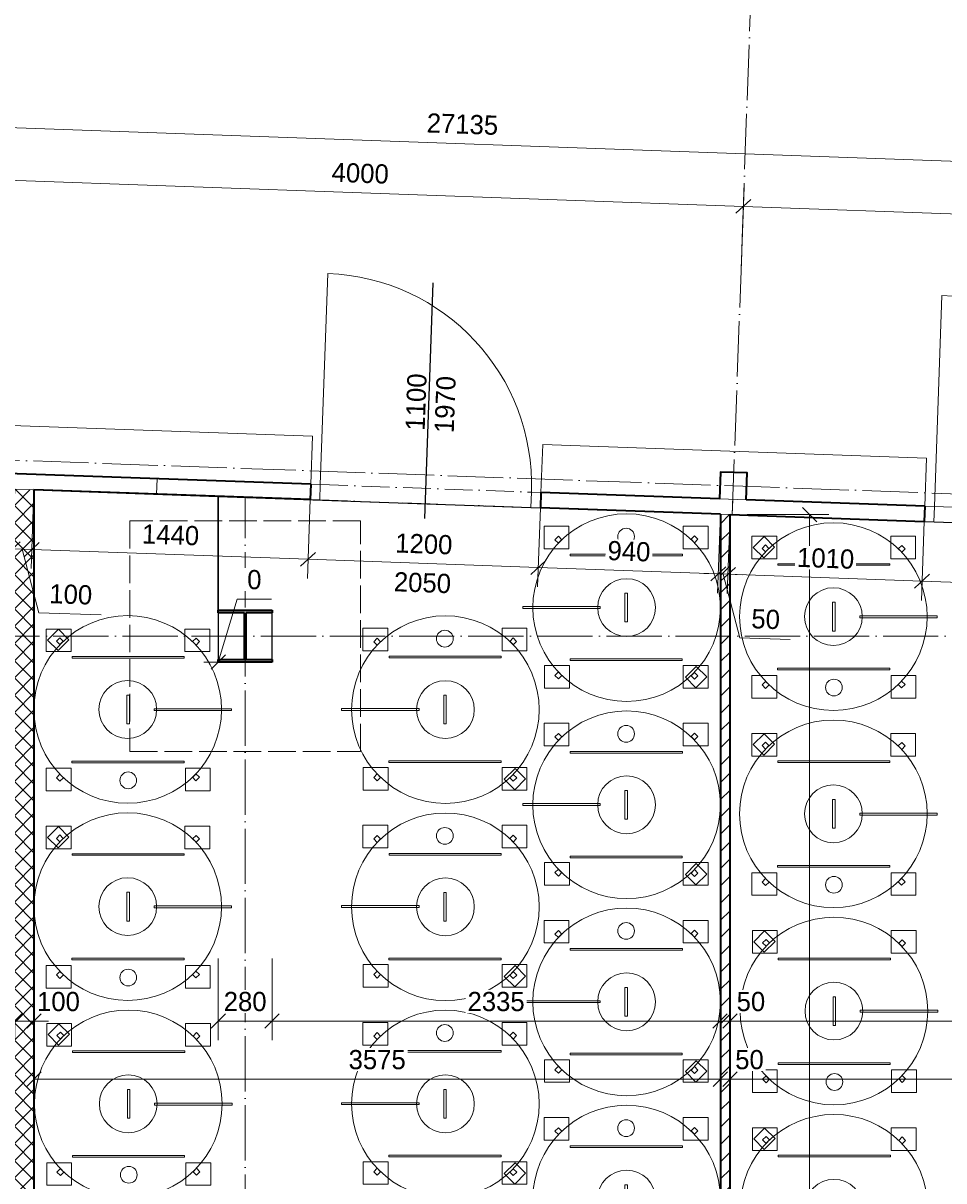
# Model space of a CAD drawing. Header units: millimetres. Extents: x -291499 to 405099, y -171163 to 417446.
# Tile 22 of 256: x -258861 to -254066, y 47416 to 53445. Entities that reach past the tile are written whole.
import ezdxf
from ezdxf.enums import TextEntityAlignment as Align

# ---------------------------------------------------------------- set-up
doc = ezdxf.new("R2010")
doc.units = ezdxf.units.MM
doc.header["$LTSCALE"] = 12
doc.header["$PDMODE"] = 35
doc.header["$PDSIZE"] = -4
for name, pattern in [('ACAD_ISO02W100', [15, 12, -3]), ('ACAD_ISO04W100', [30, 24, -3, 0, -3]), ('ACAD_ISO10W100', [18, 12, -3, 0, -3])]:
    doc.linetypes.add(name, pattern=pattern)
for name, color, linetype, lineweight in [('koty', 6, 'Continuous', 9), ('NS_tlusta', 10, 'Continuous', 15), ('NS_velmi_tlusta', 10, 'Continuous', 35), ('srafy', 6, 'Continuous', 9), ('tenka', 6, 'Continuous', 9), ('tlusta', 7, 'Continuous', 15), ('velmi_tlusta', 4, 'Continuous', 35)]:
    doc.layers.add(name, color=color, linetype=linetype, lineweight=lineweight)
doc.layers.add('netisk', color=30, linetype='Continuous', plot=False)
doc.layers.add('popisky', color=6, linetype='Continuous')
doc.layers.add('zarizovaci predmety', color=10, linetype='Continuous', lineweight=9, transparency=0.3)
doc.styles.add('laplan', font='txt', dxfattribs={"height": 2})
doc.styles.add('laplan N', font='txt')
doc.dimstyles.new('laplan', dxfattribs={"dimscale": 0, "dimtxt": 2, "dimasz": 1.5, "dimexe": 2, "dimexo": 0, "dimgap": 1, "dimtad": 1, "dimdec": 0, "dimrnd": 5, "dimzin": 1, "dimtxsty": 'laplan', "dimblk": 'OBLIQUE', "dimcen": 2, "dimclrd": 256, "dimclre": 256, "dimclrt": 256, "dimadec": 0, "dimazin": 0, "dimtfac": 1, "dimtdec": 0, "dimtmove": 1, "dimatfit": 2, "dimfxl": 6.5, "dimfxlon": 1, "dimtfill": 1, "dimlwd": 13, "dimlwe": -1, "dimarcsym": 0})

# ---------------------------------------------------------------- blocks, each defined once
blk = doc.blocks.new('*U1794')
at = {"layer": 'NS_tlusta', "linetype": 'ByBlock'}
for p, q in [((-550, 80), (-550, 1180)), ((-600, 80), (-550, 80)), ((-550, 0), (-550, 80)), ((550, 80), (550, 0)), ((550, 80), (600, 80)), ((550, 0), (600, 0)), ((-600, 0), (-550, 0))]:
    blk.add_line(p, q, dxfattribs=at)
at = {"layer": 'NS_tlusta', "linetype": 'ACAD_ISO10W100'}
for p, q in [((-550, 80), (550, 80)), ((-550, 0), (550, 0))]:
    blk.add_line(p, q, dxfattribs=at)
at = {"layer": 'NS_tlusta', "linetype": 'ByBlock'}
blk.add_arc((-550, 80), 1100, 0, 90, dxfattribs=at)
at = {"layer": 'popisky'}
blk.add_line((0, -77.5), (0, 1151.4), dxfattribs=at)
at = {"layer": 'popisky', "style": 'laplan N', "flags": 8}
blk.add_attdef('SIRKA', text='', height=100, rotation=90, dxfattribs=at).set_placement((13, 527.9), align=Align.BOTTOM_CENTER)
blk.add_attdef('VYSKA', text='', height=100, rotation=90, dxfattribs=at).set_placement((34.8, 519.9), align=Align.TOP_CENTER)
blk = doc.blocks.new('*U1792')
at = {"layer": 'NS_tlusta', "linetype": 'ByBlock'}
for p, q in [((-550, 80), (-550, 1180)), ((-600, 80), (-550, 80)), ((-550, 0), (-550, 80)), ((550, 80), (550, 0)), ((550, 80), (600, 80)), ((550, 0), (600, 0)), ((-600, 0), (-550, 0))]:
    blk.add_line(p, q, dxfattribs=at)
at = {"layer": 'NS_tlusta', "linetype": 'ACAD_ISO10W100'}
for p, q in [((-550, 80), (550, 80)), ((-550, 0), (550, 0))]:
    blk.add_line(p, q, dxfattribs=at)
at = {"layer": 'NS_tlusta', "linetype": 'ByBlock'}
blk.add_arc((-550, 80), 1100, 0, 90, dxfattribs=at)
at = {"layer": 'popisky'}
blk.add_line((0, -77.5), (0, 1151.4), dxfattribs=at)
at = {"layer": 'popisky', "style": 'laplan N', "flags": 8}
blk.add_attdef('SIRKA', text='', height=100, rotation=90, dxfattribs=at).set_placement((13, 527.9), align=Align.BOTTOM_CENTER)
blk.add_attdef('VYSKA', text='', height=100, rotation=90, dxfattribs=at).set_placement((34.8, 519.9), align=Align.TOP_CENTER)
blk = doc.blocks.new('_OBLIQUE')
at = {"color": 0, "linetype": 'ByBlock'}
blk.add_line((-0.5, -0.5), (0.5, 0.5), dxfattribs=at)
blk = doc.blocks.new('*D62')
at = {"layer": 'Defpoints', "color": 0, "transparency": 16777216}
for p in [(-255110.6, 52490.5), (-255162.6, 51034.7), (-251165.2, 50891.9)]:
    blk.add_point(p, dxfattribs=at)
at = {"layer": 'koty', "transparency": 16777216}
for p, q in [((-255122.2, 52165.7), (-255107, 52590.5)), ((-251124.7, 52022.9), (-251109.6, 52447.6))]:
    blk.add_line(p, q, dxfattribs=at)
at = {"layer": 'koty', "lineweight": 13, "transparency": 16777216}
blk.add_line((-251113.1, 52347.7), (-255110.6, 52490.5), dxfattribs=at)
at = {"layer": 'koty', "lineweight": 13, "transparency": 16777216, "xscale": 75, "yscale": 75, "zscale": 75}
for p, rotation in [((-255110.6, 52490.5), 177.9539077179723), ((-251113.1, 52347.7), 357.9539077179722)]:
    blk.add_blockref('_OBLIQUE', p, dxfattribs=dict(at, rotation=rotation))
at = {"layer": 'koty', "transparency": 16777216, "insert": (-253108.3, 52520), "char_height": 100, "attachment_point": 5, "rotation": 357.95391, "style": 'laplan', "bg_fill": 3, "box_fill_scale": 1.1, "bg_fill_color": 256, "bg_fill_true_color": 13158600, "bg_fill_transparency": 0}
blk.add_mtext('4000', dxfattribs=at)
blk = doc.blocks.new('*D63')
at = {"layer": 'Defpoints', "color": 0, "transparency": 16777216}
for p in [(-259108, 52633.3), (-259165.4, 51027.6), (-255162.6, 51034.7)]:
    blk.add_point(p, dxfattribs=at)
at = {"layer": 'koty', "transparency": 16777216}
for p, q in [((-259119.6, 52308.5), (-259104.5, 52733.3)), ((-255122.2, 52165.7), (-255107, 52590.5))]:
    blk.add_line(p, q, dxfattribs=at)
at = {"layer": 'koty', "lineweight": 13, "transparency": 16777216}
blk.add_line((-255110.6, 52490.5), (-259108, 52633.3), dxfattribs=at)
at = {"layer": 'koty', "lineweight": 13, "transparency": 16777216, "xscale": 75, "yscale": 75, "zscale": 75}
for p, rotation in [((-259108, 52633.3), 177.9539077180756), ((-255110.6, 52490.5), 357.9539077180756)]:
    blk.add_blockref('_OBLIQUE', p, dxfattribs=dict(at, rotation=rotation))
at = {"layer": 'koty', "transparency": 16777216, "insert": (-257105.7, 52662.9), "char_height": 100, "attachment_point": 5, "rotation": 357.95391, "style": 'laplan', "bg_fill": 3, "box_fill_scale": 1.1, "bg_fill_color": 256, "bg_fill_true_color": 13158600, "bg_fill_transparency": 0}
blk.add_mtext('4000', dxfattribs=at)
blk = doc.blocks.new('A$C567bcb14')
at = {"layer": 'NS_velmi_tlusta', "color": 1}
for p, q in [((0, 270), (280, 270)), ((0, 257), (0, 270)), ((136, 257), (0, 257)), ((136, 13), (136, 257)), ((144, 257), (144, 13)), ((280, 257), (144, 257)), ((280, 270), (280, 257)), ((0, 13), (136, 13)), ((0, 0), (0, 13)), ((280, 0), (0, 0)), ((144, 13), (280, 13)), ((280, 13), (280, 0))]:
    blk.add_line(p, q, dxfattribs=at)
blk = doc.blocks.new('*D99')
at = {"layer": 'Defpoints', "color": 0, "transparency": 16777216}
for p in [(-270145.7, 53027.7), (-243017.8, 52333.1), (-243027.6, 52058.8)]:
    blk.add_point(p, dxfattribs=at)
at = {"layer": 'koty', "transparency": 16777216}
for p, q in [((-270145.7, 53027.7), (-270132.3, 53401.8)), ((-243027.6, 52058.8), (-243014.2, 52433))]:
    blk.add_line(p, q, dxfattribs=at)
at = {"layer": 'koty', "lineweight": 13, "transparency": 16777216}
blk.add_line((-270135.9, 53301.9), (-243017.8, 52333.1), dxfattribs=at)
at = {"layer": 'koty', "lineweight": 13, "transparency": 16777216, "xscale": 75, "yscale": 75, "zscale": 75}
for p, rotation in [((-270135.9, 53301.9), 177.9539077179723), ((-243017.8, 52333.1), 357.9539077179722)]:
    blk.add_blockref('_OBLIQUE', p, dxfattribs=dict(at, rotation=rotation))
at = {"layer": 'koty', "transparency": 16777216, "insert": (-256573.2, 52918.4), "char_height": 100, "attachment_point": 5, "rotation": 357.95391, "style": 'laplan', "bg_fill": 3, "box_fill_scale": 1.1, "bg_fill_color": 256, "bg_fill_true_color": 13158600, "bg_fill_transparency": 0}
blk.add_mtext('27135', dxfattribs=at)
blk = doc.blocks.new('A$C0abe2e0b')
at = {"layer": 'zarizovaci predmety'}
for points in [[(63.7, 907.3), (193.4, 907.3), (193.4, 789.6), (63.7, 789.6)], [(71, 849.4), (127.4, 905.8), (182, 851.1), (125.7, 794.8)], [(786.7, 907.3), (916.4, 907.3), (916.4, 789.6), (786.7, 789.6)], [(117.1, 843.9), (135.1, 861.8), (153, 843.9), (135.1, 825.9)], [(826, 841.8), (844, 859.7), (861.9, 841.8), (844, 823.8)], [(198.4, 764.2), (782.3, 764.2), (782.3, 755.8), (198.4, 755.8)], [(484.2, 563.3), (497, 563.3), (497, 413.5), (484.2, 413.5)], [(625.7, 492.4), (1029.5, 492.4), (1029.5, 482.4), (625.7, 482.4)], [(63.7, 181.8), (193.4, 181.8), (193.4, 64.1), (63.7, 64.1)], [(198.1, 219.5), (782, 219.5), (782, 210.7), (198.1, 210.7)], [(788.7, 181.8), (918.4, 181.8), (918.4, 64.1), (788.7, 64.1)], [(117.3, 133), (135.2, 151), (153.1, 133), (135.2, 115.1)], [(825.9, 135.1), (843.9, 153), (861.8, 135.1), (843.9, 117.1)]]:
    blk.add_lwpolyline(points, close=True, dxfattribs=at)
for centre, radius in [((488.5, 488.5), 488.5), ((488.5, 488.5), 150.5), ((491.2, 119.1), 43.6)]:
    blk.add_circle(centre, radius, dxfattribs=at)
blk = doc.blocks.new('*D138')
at = {"layer": 'Defpoints', "color": 0, "transparency": 16777216}
for p in [(-258905, 48247.9), (-258805, 48247.9), (-258805, 48247.9)]:
    blk.add_point(p, dxfattribs=at)
at = {"layer": 'koty', "lineweight": 13, "transparency": 16777216}
for p, q in [((-258905, 48247.9), (-258980, 48247.9)), ((-258905, 48247.9), (-258805, 48247.9)), ((-258805, 48247.9), (-258730, 48247.9))]:
    blk.add_line(p, q, dxfattribs=at)
at = {"layer": 'koty', "transparency": 16777216}
for p, q in [((-258905, 48247.9), (-258905, 48147.9)), ((-258805, 48247.9), (-258805, 48147.9))]:
    blk.add_line(p, q, dxfattribs=at)
at = {"layer": 'koty', "lineweight": 13, "transparency": 16777216, "xscale": 75, "yscale": 75, "zscale": 75}
blk.add_blockref('_OBLIQUE', (-258905, 48247.9), dxfattribs=at)
at = {"layer": 'koty', "transparency": 16777216, "insert": (-258677.3, 48348.9), "char_height": 100, "attachment_point": 5, "style": 'laplan', "bg_fill": 3, "box_fill_scale": 1.1, "bg_fill_color": 256, "bg_fill_true_color": 13158600, "bg_fill_transparency": 0}
blk.add_mtext('100', dxfattribs=at)
at = {"layer": 'koty', "lineweight": 13, "transparency": 16777216, "xscale": 75, "yscale": 75, "zscale": 75, "rotation": 180}
blk.add_blockref('_OBLIQUE', (-258805, 48247.9), dxfattribs=at)
blk = doc.blocks.new('*D139')
at = {"layer": 'Defpoints', "color": 0, "transparency": 16777216}
blk.add_point((-257845, 50117.1), dxfattribs=at)
blk.add_point((-257845, 50117.1), dxfattribs=at)
blk.add_point((-257845, 50117.1), dxfattribs=at)
at = {"layer": 'koty', "lineweight": 13, "transparency": 16777216}
for p, q in [((-257845, 50117.1), (-257746.6, 50445.1)), ((-257746.6, 50445.1), (-257567.4, 50445.1)), ((-257845, 50117.1), (-257920, 50117.1)), ((-257845, 50117.1), (-257770, 50117.1))]:
    blk.add_line(p, q, dxfattribs=at)
at = {"layer": 'koty', "transparency": 16777216}
blk.add_line((-257845, 50117.1), (-257845, 50217.1), dxfattribs=at)
blk.add_line((-257845, 50117.1), (-257845, 50217.1), dxfattribs=at)
at = {"layer": 'koty', "lineweight": 13, "transparency": 16777216, "xscale": 75, "yscale": 75, "zscale": 75}
blk.add_blockref('_OBLIQUE', (-257845, 50117.1), dxfattribs=at)
at = {"layer": 'koty', "lineweight": 13, "transparency": 16777216, "xscale": 75, "yscale": 75, "zscale": 75, "rotation": 180}
blk.add_blockref('_OBLIQUE', (-257845, 50117.1), dxfattribs=at)
at = {"layer": 'koty', "transparency": 16777216, "insert": (-257657, 50546.1), "char_height": 100, "attachment_point": 5, "style": 'laplan', "bg_fill": 3, "box_fill_scale": 1.1, "bg_fill_color": 256, "bg_fill_true_color": 13158600, "bg_fill_transparency": 0}
blk.add_mtext('0', dxfattribs=at)
blk = doc.blocks.new('*D140')
at = {"layer": 'Defpoints', "color": 0, "transparency": 16777216}
for p in [(-257845, 50117.1), (-257565, 50117.1), (-257565, 48247.9)]:
    blk.add_point(p, dxfattribs=at)
at = {"layer": 'koty', "transparency": 16777216}
for p, q in [((-257845, 48572.9), (-257845, 48147.9)), ((-257565, 48572.9), (-257565, 48147.9))]:
    blk.add_line(p, q, dxfattribs=at)
at = {"layer": 'koty', "lineweight": 13, "transparency": 16777216}
blk.add_line((-257845, 48247.9), (-257565, 48247.9), dxfattribs=at)
at = {"layer": 'koty', "transparency": 16777216, "insert": (-257705, 48349), "char_height": 100, "attachment_point": 5, "style": 'laplan', "bg_fill": 3, "box_fill_scale": 1.1, "bg_fill_color": 256, "bg_fill_true_color": 13158600, "bg_fill_transparency": 0}
blk.add_mtext('280', dxfattribs=at)
at = {"layer": 'koty', "lineweight": 13, "transparency": 16777216, "xscale": 75, "yscale": 75, "zscale": 75, "rotation": 180}
blk.add_blockref('_OBLIQUE', (-257845, 48247.9), dxfattribs=at)
at = {"layer": 'koty', "lineweight": 13, "transparency": 16777216, "xscale": 75, "yscale": 75, "zscale": 75}
blk.add_blockref('_OBLIQUE', (-257565, 48247.9), dxfattribs=at)
blk = doc.blocks.new('*D141')
at = {"layer": 'Defpoints', "color": 0, "transparency": 16777216}
for p in [(-257565, 50117.1), (-255231.5, 49412.5), (-255231.5, 48247.9)]:
    blk.add_point(p, dxfattribs=at)
at = {"layer": 'koty', "transparency": 16777216}
for p, q in [((-257565, 48572.9), (-257565, 48147.9)), ((-255231.5, 48572.9), (-255231.5, 48147.9))]:
    blk.add_line(p, q, dxfattribs=at)
at = {"layer": 'koty', "lineweight": 13, "transparency": 16777216}
blk.add_line((-257565, 48247.9), (-255231.5, 48247.9), dxfattribs=at)
at = {"layer": 'koty', "lineweight": 13, "transparency": 16777216, "xscale": 75, "yscale": 75, "zscale": 75, "rotation": 180}
blk.add_blockref('_OBLIQUE', (-257565, 48247.9), dxfattribs=at)
at = {"layer": 'koty', "lineweight": 13, "transparency": 16777216, "xscale": 75, "yscale": 75, "zscale": 75}
blk.add_blockref('_OBLIQUE', (-255231.5, 48247.9), dxfattribs=at)
at = {"layer": 'koty', "transparency": 16777216, "insert": (-256398.2, 48348.9), "char_height": 100, "attachment_point": 5, "style": 'laplan', "bg_fill": 3, "box_fill_scale": 1.1, "bg_fill_color": 256, "bg_fill_true_color": 13158600, "bg_fill_transparency": 0}
blk.add_mtext('2335', dxfattribs=at)
blk = doc.blocks.new('*D142')
at = {"layer": 'Defpoints', "color": 0, "transparency": 16777216}
for p in [(-255231.5, 49412.5), (-255180, 49412.5), (-255180, 48247.9)]:
    blk.add_point(p, dxfattribs=at)
at = {"layer": 'koty', "transparency": 16777216}
for p, q in [((-255231.5, 48572.9), (-255231.5, 48147.9)), ((-255180, 48572.9), (-255180, 48147.9))]:
    blk.add_line(p, q, dxfattribs=at)
at = {"layer": 'koty', "lineweight": 13, "transparency": 16777216}
for p, q in [((-255231.5, 48247.9), (-255306.5, 48247.9)), ((-255231.5, 48247.9), (-255180, 48247.9)), ((-255180, 48247.9), (-255105, 48247.9))]:
    blk.add_line(p, q, dxfattribs=at)
at = {"layer": 'koty', "lineweight": 13, "transparency": 16777216, "xscale": 75, "yscale": 75, "zscale": 75}
blk.add_blockref('_OBLIQUE', (-255231.5, 48247.9), dxfattribs=at)
at = {"layer": 'koty', "transparency": 16777216, "insert": (-255071.1, 48348.9), "char_height": 100, "attachment_point": 5, "style": 'laplan', "bg_fill": 3, "box_fill_scale": 1.1, "bg_fill_color": 256, "bg_fill_true_color": 13158600, "bg_fill_transparency": 0}
blk.add_mtext('50', dxfattribs=at)
at = {"layer": 'koty', "lineweight": 13, "transparency": 16777216, "xscale": 75, "yscale": 75, "zscale": 75, "rotation": 180}
blk.add_blockref('_OBLIQUE', (-255180, 48247.9), dxfattribs=at)
blk = doc.blocks.new('*D143')
at = {"layer": 'Defpoints', "color": 0, "transparency": 16777216}
for p in [(-251805, 50202.1), (-255180, 49412.5), (-251805, 48247.9)]:
    blk.add_point(p, dxfattribs=at)
at = {"layer": 'koty', "transparency": 16777216}
for p, q in [((-255180, 48572.9), (-255180, 48147.9)), ((-251805, 48572.9), (-251805, 48147.9))]:
    blk.add_line(p, q, dxfattribs=at)
at = {"layer": 'koty', "lineweight": 13, "transparency": 16777216}
blk.add_line((-255180, 48247.9), (-251805, 48247.9), dxfattribs=at)
at = {"layer": 'koty', "lineweight": 13, "transparency": 16777216, "xscale": 75, "yscale": 75, "zscale": 75, "rotation": 180}
blk.add_blockref('_OBLIQUE', (-255180, 48247.9), dxfattribs=at)
at = {"layer": 'koty', "lineweight": 13, "transparency": 16777216, "xscale": 75, "yscale": 75, "zscale": 75}
blk.add_blockref('_OBLIQUE', (-251805, 48247.9), dxfattribs=at)
at = {"layer": 'koty', "transparency": 16777216, "insert": (-253492.5, 48348.9), "char_height": 100, "attachment_point": 5, "style": 'laplan', "bg_fill": 3, "box_fill_scale": 1.1, "bg_fill_color": 256, "bg_fill_true_color": 13158600, "bg_fill_transparency": 0}
blk.add_mtext('3375', dxfattribs=at)
blk = doc.blocks.new('*D152')
at = {"layer": 'Defpoints', "color": 0, "transparency": 16777216}
for p in [(-258805, 51014.7), (-255230, 50887), (-255230, 47945.3)]:
    blk.add_point(p, dxfattribs=at)
at = {"layer": 'koty', "transparency": 16777216}
for p, q in [((-258805, 48270.3), (-258805, 47845.3)), ((-255230, 48270.3), (-255230, 47845.3))]:
    blk.add_line(p, q, dxfattribs=at)
at = {"layer": 'koty', "lineweight": 13, "transparency": 16777216}
blk.add_line((-258805, 47945.3), (-255230, 47945.3), dxfattribs=at)
at = {"layer": 'koty', "lineweight": 13, "transparency": 16777216, "xscale": 75, "yscale": 75, "zscale": 75, "rotation": 180}
blk.add_blockref('_OBLIQUE', (-258805, 47945.3), dxfattribs=at)
at = {"layer": 'koty', "lineweight": 13, "transparency": 16777216, "xscale": 75, "yscale": 75, "zscale": 75}
blk.add_blockref('_OBLIQUE', (-255230, 47945.3), dxfattribs=at)
at = {"layer": 'koty', "transparency": 16777216, "insert": (-257017.5, 48046.3), "char_height": 100, "attachment_point": 5, "style": 'laplan', "bg_fill": 3, "box_fill_scale": 1.1, "bg_fill_color": 256, "bg_fill_true_color": 13158600, "bg_fill_transparency": 0}
blk.add_mtext('3575', dxfattribs=at)
blk = doc.blocks.new('*D153')
at = {"layer": 'Defpoints', "color": 0, "transparency": 16777216}
for p in [(-255230, 50887), (-255180, 48247.9), (-255180, 47945.3)]:
    blk.add_point(p, dxfattribs=at)
at = {"layer": 'koty', "transparency": 16777216}
for p, q in [((-255230, 48270.3), (-255230, 47845.3)), ((-255180, 48247.9), (-255180, 47845.3))]:
    blk.add_line(p, q, dxfattribs=at)
at = {"layer": 'koty', "lineweight": 13, "transparency": 16777216}
for p, q in [((-255230, 47945.3), (-255305, 47945.3)), ((-255230, 47945.3), (-255180, 47945.3)), ((-255180, 47945.3), (-255105, 47945.3))]:
    blk.add_line(p, q, dxfattribs=at)
at = {"layer": 'koty', "lineweight": 13, "transparency": 16777216, "xscale": 75, "yscale": 75, "zscale": 75}
blk.add_blockref('_OBLIQUE', (-255230, 47945.3), dxfattribs=at)
at = {"layer": 'koty', "transparency": 16777216, "insert": (-255078.6, 48046.3), "char_height": 100, "attachment_point": 5, "style": 'laplan', "bg_fill": 3, "box_fill_scale": 1.1, "bg_fill_color": 256, "bg_fill_true_color": 13158600, "bg_fill_transparency": 0}
blk.add_mtext('50', dxfattribs=at)
at = {"layer": 'koty', "lineweight": 13, "transparency": 16777216, "xscale": 75, "yscale": 75, "zscale": 75, "rotation": 180}
blk.add_blockref('_OBLIQUE', (-255180, 47945.3), dxfattribs=at)
blk = doc.blocks.new('*D154')
at = {"layer": 'Defpoints', "color": 0, "transparency": 16777216}
for p in [(-255180, 48247.9), (-251605, 48247.9), (-251605, 47945.3)]:
    blk.add_point(p, dxfattribs=at)
at = {"layer": 'koty', "transparency": 16777216}
for p, q in [((-255180, 48247.9), (-255180, 47845.3)), ((-251605, 48247.9), (-251605, 47845.3))]:
    blk.add_line(p, q, dxfattribs=at)
at = {"layer": 'koty', "lineweight": 13, "transparency": 16777216}
blk.add_line((-255180, 47945.3), (-251605, 47945.3), dxfattribs=at)
at = {"layer": 'koty', "lineweight": 13, "transparency": 16777216, "xscale": 75, "yscale": 75, "zscale": 75, "rotation": 180}
blk.add_blockref('_OBLIQUE', (-255180, 47945.3), dxfattribs=at)
at = {"layer": 'koty', "lineweight": 13, "transparency": 16777216, "xscale": 75, "yscale": 75, "zscale": 75}
blk.add_blockref('_OBLIQUE', (-251605, 47945.3), dxfattribs=at)
at = {"layer": 'koty', "transparency": 16777216, "insert": (-253392.5, 48046.3), "char_height": 100, "attachment_point": 5, "style": 'laplan', "bg_fill": 3, "box_fill_scale": 1.1, "bg_fill_color": 256, "bg_fill_true_color": 13158600, "bg_fill_transparency": 0}
blk.add_mtext('3575', dxfattribs=at)
blk = doc.blocks.new('*D180')
at = {"layer": 'Defpoints', "color": 0, "transparency": 16777216}
for p in [(-255180, 50885.2), (-254765.2, 50885.2), (-255205, 42617.1)]:
    blk.add_point(p, dxfattribs=at)
at = {"layer": 'koty', "transparency": 16777216}
for p, q in [((-255090.2, 50885.2), (-254665.2, 50885.2)), ((-255090.2, 42617.1), (-254665.2, 42617.1))]:
    blk.add_line(p, q, dxfattribs=at)
at = {"layer": 'koty', "lineweight": 13, "transparency": 16777216}
blk.add_line((-254765.2, 42617.1), (-254765.2, 50885.2), dxfattribs=at)
at = {"layer": 'koty', "lineweight": 13, "transparency": 16777216, "xscale": 75, "yscale": 75, "zscale": 75}
for p, rotation in [((-254765.2, 50885.2), 90), ((-254765.2, 42617.1), 270)]:
    blk.add_blockref('_OBLIQUE', p, dxfattribs=dict(at, rotation=rotation))
at = {"layer": 'koty', "transparency": 16777216, "insert": (-254866.3, 46751.2), "char_height": 100, "attachment_point": 5, "rotation": 90, "style": 'laplan', "bg_fill": 3, "box_fill_scale": 1.1, "bg_fill_color": 256, "bg_fill_true_color": 13158600, "bg_fill_transparency": 0}
blk.add_mtext('8270', dxfattribs=at)
blk = doc.blocks.new('*D190')
at = {"layer": 'Defpoints', "color": 0, "transparency": 16777216}
for p in [(-254168.6, 50849.1), (-252969.4, 50806.2), (-254179.7, 50538.4)]:
    blk.add_point(p, dxfattribs=at)
at = {"layer": 'koty', "transparency": 16777216}
for p, q in [((-254168.6, 50849.1), (-254183.3, 50438.5)), ((-252969.4, 50806.2), (-252984, 50395.7))]:
    blk.add_line(p, q, dxfattribs=at)
at = {"layer": 'koty', "lineweight": 13, "transparency": 16777216}
blk.add_line((-252980.5, 50495.6), (-254179.7, 50538.4), dxfattribs=at)
at = {"layer": 'koty', "lineweight": 13, "transparency": 16777216, "xscale": 75, "yscale": 75, "zscale": 75}
for p, rotation in [((-254179.7, 50538.4), 177.9539077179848), ((-252980.5, 50495.6), 357.9539077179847)]:
    blk.add_blockref('_OBLIQUE', p, dxfattribs=dict(at, rotation=rotation))
at = {"layer": 'koty', "transparency": 16777216, "insert": (-253576.5, 50618), "char_height": 100, "attachment_point": 5, "rotation": 357.95391, "style": 'laplan', "bg_fill": 3, "box_fill_scale": 1.1, "bg_fill_color": 256, "bg_fill_true_color": 13158600, "bg_fill_transparency": 0}
blk.add_mtext('1200', dxfattribs=at)
at = {"layer": 'koty', "transparency": 16777216, "insert": (-253583.7, 50416.1), "char_height": 100, "attachment_point": 5, "rotation": 357.95391, "style": 'laplan', "bg_fill": 3, "box_fill_scale": 1.1, "bg_fill_color": 256, "bg_fill_true_color": 13158600, "bg_fill_transparency": 0}
blk.add_mtext('2050', dxfattribs=at)
blk = doc.blocks.new('*D191')
at = {"layer": 'Defpoints', "color": 0, "transparency": 16777216}
for p in [(-255180, 50885.2), (-254168.6, 50849.1), (-255191, 50574.6)]:
    blk.add_point(p, dxfattribs=at)
at = {"layer": 'koty', "transparency": 16777216}
for p, q in [((-255180, 50885.2), (-255194.6, 50474.6)), ((-254168.6, 50849.1), (-254183.3, 50438.5))]:
    blk.add_line(p, q, dxfattribs=at)
at = {"layer": 'koty', "lineweight": 13, "transparency": 16777216}
blk.add_line((-254179.7, 50538.4), (-255191, 50574.6), dxfattribs=at)
at = {"layer": 'koty', "lineweight": 13, "transparency": 16777216, "xscale": 75, "yscale": 75, "zscale": 75}
for p, rotation in [((-255191, 50574.6), 177.9539077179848), ((-254179.7, 50538.4), 357.9539077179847)]:
    blk.add_blockref('_OBLIQUE', p, dxfattribs=dict(at, rotation=rotation))
at = {"layer": 'koty', "transparency": 16777216, "insert": (-254681.8, 50657.4), "char_height": 100, "attachment_point": 5, "rotation": 357.95391, "style": 'laplan', "bg_fill": 3, "box_fill_scale": 1.1, "bg_fill_color": 256, "bg_fill_true_color": 13158600, "bg_fill_transparency": 0}
blk.add_mtext('1010', dxfattribs=at)
blk = doc.blocks.new('*D192')
at = {"layer": 'Defpoints', "color": 0, "transparency": 16777216}
for p in [(-255230, 50887), (-255180, 50885.2), (-255241, 50576.4)]:
    blk.add_point(p, dxfattribs=at)
at = {"layer": 'koty', "transparency": 16777216}
for p, q in [((-255230, 50887), (-255244.6, 50476.4)), ((-255180, 50885.2), (-255194.6, 50474.6))]:
    blk.add_line(p, q, dxfattribs=at)
at = {"layer": 'koty', "lineweight": 13, "transparency": 16777216}
for p, q in [((-255241, 50576.4), (-255316, 50579)), ((-255191, 50574.6), (-255241, 50576.4)), ((-255191, 50574.6), (-255241, 50576.4)), ((-255216, 50575.5), (-255129.4, 50244.2)), ((-255191, 50574.6), (-255116.1, 50571.9)), ((-255129.4, 50244.2), (-254866.2, 50234.8))]:
    blk.add_line(p, q, dxfattribs=at)
at = {"layer": 'koty', "lineweight": 13, "transparency": 16777216, "xscale": 75, "yscale": 75, "zscale": 75}
for p, rotation in [((-255241, 50576.4), 357.9539077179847), ((-255191, 50574.6), 177.9539077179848)]:
    blk.add_blockref('_OBLIQUE', p, dxfattribs=dict(at, rotation=rotation))
at = {"layer": 'koty', "transparency": 16777216, "insert": (-254994.2, 50340.4), "char_height": 100, "attachment_point": 5, "rotation": 357.95391, "style": 'laplan', "bg_fill": 3, "box_fill_scale": 1.1, "bg_fill_color": 256, "bg_fill_true_color": 13158600, "bg_fill_transparency": 0}
blk.add_mtext('50', dxfattribs=at)
blk = doc.blocks.new('*D193')
at = {"layer": 'Defpoints', "color": 0, "transparency": 16777216}
for p in [(-256167.3, 50920.5), (-255230, 50887), (-256178.4, 50609.9)]:
    blk.add_point(p, dxfattribs=at)
at = {"layer": 'koty', "transparency": 16777216}
for p, q in [((-256167.3, 50920.5), (-256182, 50509.9)), ((-255230, 50887), (-255244.6, 50476.4))]:
    blk.add_line(p, q, dxfattribs=at)
at = {"layer": 'koty', "lineweight": 13, "transparency": 16777216}
blk.add_line((-255241, 50576.4), (-256178.4, 50609.9), dxfattribs=at)
at = {"layer": 'koty', "lineweight": 13, "transparency": 16777216, "xscale": 75, "yscale": 75, "zscale": 75}
for p, rotation in [((-256178.4, 50609.9), 177.9539077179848), ((-255241, 50576.4), 357.9539077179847)]:
    blk.add_blockref('_OBLIQUE', p, dxfattribs=dict(at, rotation=rotation))
at = {"layer": 'koty', "transparency": 16777216, "insert": (-255706.1, 50694.1), "char_height": 100, "attachment_point": 5, "rotation": 357.95391, "style": 'laplan', "bg_fill": 3, "box_fill_scale": 1.1, "bg_fill_color": 256, "bg_fill_true_color": 13158600, "bg_fill_transparency": 0}
blk.add_mtext('940', dxfattribs=at)
blk = doc.blocks.new('*D194')
at = {"layer": 'Defpoints', "color": 0, "transparency": 16777216}
for p in [(-257366.6, 50963.3), (-256167.3, 50920.5), (-257377.7, 50652.7)]:
    blk.add_point(p, dxfattribs=at)
at = {"layer": 'koty', "transparency": 16777216}
for p, q in [((-257366.6, 50963.3), (-257381.2, 50552.8)), ((-256167.3, 50920.5), (-256182, 50509.9))]:
    blk.add_line(p, q, dxfattribs=at)
at = {"layer": 'koty', "lineweight": 13, "transparency": 16777216}
blk.add_line((-256178.4, 50609.9), (-257377.7, 50652.7), dxfattribs=at)
at = {"layer": 'koty', "lineweight": 13, "transparency": 16777216, "xscale": 75, "yscale": 75, "zscale": 75}
for p, rotation in [((-257377.7, 50652.7), 177.9539077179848), ((-256178.4, 50609.9), 357.9539077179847)]:
    blk.add_blockref('_OBLIQUE', p, dxfattribs=dict(at, rotation=rotation))
at = {"layer": 'koty', "transparency": 16777216, "insert": (-256774.4, 50732.2), "char_height": 100, "attachment_point": 5, "rotation": 357.95391, "style": 'laplan', "bg_fill": 3, "box_fill_scale": 1.1, "bg_fill_color": 256, "bg_fill_true_color": 13158600, "bg_fill_transparency": 0}
blk.add_mtext('1200', dxfattribs=at)
at = {"layer": 'koty', "transparency": 16777216, "insert": (-256781.6, 50530.3), "char_height": 100, "attachment_point": 5, "rotation": 357.95391, "style": 'laplan', "bg_fill": 3, "box_fill_scale": 1.1, "bg_fill_color": 256, "bg_fill_true_color": 13158600, "bg_fill_transparency": 0}
blk.add_mtext('2050', dxfattribs=at)
blk = doc.blocks.new('*D195')
at = {"layer": 'Defpoints', "color": 0, "transparency": 16777216}
for p in [(-258805, 51014.7), (-257366.6, 50963.3), (-258816, 50704.1)]:
    blk.add_point(p, dxfattribs=at)
at = {"layer": 'koty', "transparency": 16777216}
for p, q in [((-258805, 51014.7), (-258819.6, 50604.1)), ((-257366.6, 50963.3), (-257381.2, 50552.8))]:
    blk.add_line(p, q, dxfattribs=at)
at = {"layer": 'koty', "lineweight": 13, "transparency": 16777216}
blk.add_line((-257377.7, 50652.7), (-258816, 50704.1), dxfattribs=at)
at = {"layer": 'koty', "lineweight": 13, "transparency": 16777216, "xscale": 75, "yscale": 75, "zscale": 75}
for p, rotation in [((-258816, 50704.1), 177.9539077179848), ((-257377.7, 50652.7), 357.9539077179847)]:
    blk.add_blockref('_OBLIQUE', p, dxfattribs=dict(at, rotation=rotation))
at = {"layer": 'koty', "transparency": 16777216, "insert": (-258093.2, 50779.3), "char_height": 100, "attachment_point": 5, "rotation": 357.95391, "style": 'laplan', "bg_fill": 3, "box_fill_scale": 1.1, "bg_fill_color": 256, "bg_fill_true_color": 13158600, "bg_fill_transparency": 0}
blk.add_mtext('1440', dxfattribs=at)
blk = doc.blocks.new('*D196')
at = {"layer": 'Defpoints', "color": 0, "transparency": 16777216}
for p in [(-258905, 51018.3), (-258805, 51014.7), (-258916, 50707.7)]:
    blk.add_point(p, dxfattribs=at)
at = {"layer": 'koty', "transparency": 16777216}
for p, q in [((-258905, 51018.3), (-258919.6, 50607.7)), ((-258805, 51014.7), (-258819.6, 50604.1))]:
    blk.add_line(p, q, dxfattribs=at)
at = {"layer": 'koty', "lineweight": 13, "transparency": 16777216}
for p, q in [((-258816, 50704.1), (-258916, 50707.7)), ((-258866, 50705.9), (-258779.4, 50374.6)), ((-258779.4, 50374.6), (-258454.1, 50362.9))]:
    blk.add_line(p, q, dxfattribs=at)
at = {"layer": 'koty', "lineweight": 13, "transparency": 16777216, "xscale": 75, "yscale": 75, "zscale": 75}
for p, rotation in [((-258916, 50707.7), 177.9539077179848), ((-258816, 50704.1), 357.9539077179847)]:
    blk.add_blockref('_OBLIQUE', p, dxfattribs=dict(at, rotation=rotation))
at = {"layer": 'koty', "transparency": 16777216, "insert": (-258613.1, 50469.7), "char_height": 100, "attachment_point": 5, "rotation": 357.95391, "style": 'laplan', "bg_fill": 3, "box_fill_scale": 1.1, "bg_fill_color": 256, "bg_fill_true_color": 13158600, "bg_fill_transparency": 0}
blk.add_mtext('100', dxfattribs=at)

msp = doc.modelspace()

# ---------------------------------------------------------------- hatches: boundary and pattern name
at = {"layer": 'netisk', "transparency": 33554610}
h = msp.add_hatch(dxfattribs=at)
h.set_pattern_fill('ANSI31', color=1, scale=20)
h.set_pattern_definition([(45, (-143959.65, 10701.145), (-44.90128, 44.90128), [])])
h.paths.add_polyline_path([(-255180, 50252.1), (-255230, 50252.1), (-255230, 42617.1), (-255180, 42617.1)])
h.paths.add_polyline_path([(-255180, 50885.2), (-255230, 50887), (-255230, 50252.1), (-255180, 50252.1)])
at = {"layer": 'srafy', "transparency": 33554610}
h = msp.add_hatch(dxfattribs=at)
h.set_pattern_fill('ANSI37', color=1, scale=20)
h.set_pattern_definition([(45, (-143959.65, 10701.145), (-44.90128, 44.90128), []), (135, (-143959.65, 10701.145), (-44.90128, -44.90128), [])])
h.paths.add_polyline_path([(-258805, 40252.1), (-258905, 40252.1), (-258905, 40117.1), (-258805, 40117.1)])
h.paths.add_polyline_path([(-258805, 50252.1), (-258905, 50252.1), (-258905, 43217.1), (-259855, 43217.1), (-259855, 43117.1), (-258905, 43117.1), (-258905, 40252.1), (-258805, 40252.1)])
h.paths.add_polyline_path([(-258805, 51014.7), (-258905, 51018.3), (-258905, 50252.1), (-258805, 50252.1)])

# ---------------------------------------------------------------- linework, layer by layer
at = {"layer": 'koty'}
for p, q in [((-258163.2, 51071.8), (-258166, 50991.9)), ((-255165.1, 50964.7), (-255168, 50884.8))]:
    msp.add_line(p, q, dxfattribs=at)
at = {"layer": 'netisk'}
for points in [[(-258805, 40117.1), (-258805, 51014.7), (-257845, 50980.4), (-257845, 50387.1), (-257845, 50117.1), (-257565, 50117.1), (-257565, 50387.1), (-257845, 50387.1), (-257845, 50980.4), (-255230, 50887), (-255230, 42617.1)], [(-255180, 42617.1), (-255180, 50885.2), (-251605, 50757.5), (-251605, 50302.1), (-251805, 50302.1), (-251805, 50202.1), (-251605, 50202.1), (-251605, 46802.1)]]:
    msp.add_lwpolyline(points, dxfattribs=at)
at = {"layer": 'NS_tlusta'}
for p, q in [((-257363.7, 51043.3), (-257354.8, 51293.1)), ((-256164.5, 51000.4), (-256155.5, 51250.3)), ((-254165.7, 50929), (-254156.8, 51178.9))]:
    msp.add_line(p, q, dxfattribs=at)
at = {"layer": 'NS_tlusta', "linetype": 'ACAD_ISO02W100'}
msp.add_lwpolyline([(-258305, 49652.1), (-257105, 49652.1), (-257105, 50852.1), (-258305, 50852.1)], close=True, dxfattribs=at)
at = {"layer": 'NS_velmi_tlusta'}
for p, q in [((-257363.7, 51043.3), (-257366.6, 50963.3)), ((-256164.5, 51000.4), (-256167.3, 50920.5)), ((-255230, 50887), (-255230, 42617.1)), ((-255180, 42617.1), (-255180, 50885.2))]:
    msp.add_line(p, q, dxfattribs=at)
at = {"layer": 'NS_velmi_tlusta', "color": 1}
msp.add_line((-254165.7, 50929), (-254168.6, 50849.1), dxfattribs=at)
msp.add_lwpolyline([(-258805, 51014.7), (-258805, 40117.1)], dxfattribs=at)
at = {"layer": 'tlusta', "linetype": 'ACAD_ISO04W100'}
for p, q in [((-255168, 50884.8), (-254969.4, 56441.2)), ((-267085, 51460.6), (-243400.1, 50614.4)), ((-257705, 38158.7), (-257705, 50975.4)), ((-247973.4, 50252.1), (-263705, 50252.1))]:
    msp.add_line(p, q, dxfattribs=at)
at = {"layer": 'tlusta'}
msp.add_line((-255235.1, 50967.2), (-255095.1, 50962.2), dxfattribs=at)
for points in [[(-257354.8, 51293.1), (-260982.5, 51422.7)], [(-254156.8, 51178.9), (-256155.5, 51250.3)]]:
    msp.add_lwpolyline(points, dxfattribs=at)
at = {"layer": 'velmi_tlusta'}
for p, q in [((-257366.6, 50963.3), (-258805, 51014.7)), ((-255230, 50887), (-256167.3, 50920.5))]:
    msp.add_line(p, q, dxfattribs=at)
for points in [[(-257363.7, 51043.3), (-259092.6, 51105)], [(-255095.1, 50962.2), (-255090.1, 51102.1), (-255230.1, 51107.1), (-255235.1, 50967.2)], [(-255235.1, 50967.2), (-256164.5, 51000.4)], [(-254165.7, 50929), (-255095.1, 50962.2)]]:
    msp.add_lwpolyline(points, dxfattribs=at)

# ---------------------------------------------------------------- block references
at = {"layer": 'tenka', "rotation": 357.953907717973}
for name, p in [('*U1794', (-256766.9, 50941.9)), ('*U1792', (-253569, 50827.6))]:
    msp.add_blockref(name, p, dxfattribs=at).add_auto_attribs({'VYSKA': '1970', 'SIRKA': '1100'})
at = {"layer": 'velmi_tlusta'}
msp.add_blockref('A$C567bcb14', (-257845, 50117.1), dxfattribs=at)
at = {"layer": 'zarizovaci predmety', "rotation": 180}
for p in [(-255230, 50889.6), (-256173.8, 50358.3), (-255230, 49862.6), (-256173.8, 49331.3), (-255230, 48836.2), (-256173.8, 48304.9), (-255230, 47809.2)]:
    msp.add_blockref('A$C0abe2e0b', p, dxfattribs=at)
at = {"layer": 'zarizovaci predmety'}
for p in [(-255130, 49865.5), (-258805, 49382.2), (-255130, 48838.5), (-258805, 48355.2), (-255127.3, 47811.5), (-258802.3, 47328.2), (-255127.3, 46784.5)]:
    msp.add_blockref('A$C0abe2e0b', p, dxfattribs=at)

# ---------------------------------------------------------------- next in the draw order: dimensions: what is measured, and where the dimension line sits
at = {"layer": 'koty'}
dim = msp.add_aligned_dim(p1=(-251165.2, 50891.9), p2=(-255162.6, 51034.7), distance=-1456.8, dimstyle='laplan', dxfattribs=at)
dim.commit()
dim.dimension.update_dxf_attribs({"geometry": '*D62', "text_midpoint": (-253108.3, 52520)})
dim = msp.add_linear_dim(base=(-257844.95171, 50117.1179407), p1=(-257844.95171, 50117.1179407), p2=(-257844.95171, 50117.1179407), dimstyle='laplan', dxfattribs=at)
dim.commit()
dim.dimension.update_dxf_attribs({"geometry": '*D139', "text_midpoint": (-257696.55171, 50546.1179407)})
dim = msp.add_linear_dim(base=(-258805, 48247.9), p1=(-258905, 48247.9), p2=(-258805, 48247.9), dimstyle='laplan', dxfattribs=at)
dim.commit()
dim.dimension.update_dxf_attribs({"geometry": '*D138', "text_midpoint": (-258677.3, 48247.9), "dimtype": 160})

# ---------------------------------------------------------------- next in the draw order: linework, layer by layer
at = {"layer": 'NS_tlusta'}
msp.add_line((-255230, 50887), (-255180, 50885.2), dxfattribs=at)
at = {"layer": 'velmi_tlusta'}
msp.add_line((-255180, 50885.2), (-254168.6, 50849.1), dxfattribs=at)

# ---------------------------------------------------------------- next in the draw order: dimensions: what is measured, and where the dimension line sits
at = {"layer": 'koty'}
dim = msp.add_linear_dim(base=(-259108, 52633.3), p1=(-255162.6, 51034.7), p2=(-259165.4, 51027.6), angle=357.95391, dimstyle='laplan', dxfattribs=at)
dim.commit()
dim.dimension.update_dxf_attribs({"geometry": '*D63', "text_midpoint": (-257105.7, 52662.9)})
dim = msp.add_linear_dim(base=(-257565, 48247.9), p1=(-257845, 50117.1), p2=(-257565, 50117.1), dimstyle='laplan', dxfattribs=at)
dim.commit()
dim.dimension.update_dxf_attribs({"geometry": '*D140', "text_midpoint": (-257705, 48247.9), "dimtype": 160})

# ---------------------------------------------------------------- next in the draw order: linework, layer by layer
at = {"layer": 'NS_tlusta'}
msp.add_line((-258905, 51018.3), (-258805, 51014.7), dxfattribs=at)

# ---------------------------------------------------------------- next in the draw order: dimensions: what is measured, and where the dimension line sits
at = {"layer": 'koty'}
dim = msp.add_aligned_dim(p1=(-270145.7, 53027.7), p2=(-243027.6, 52058.8), distance=274.4, dimstyle='laplan', dxfattribs=at)
dim.commit()
dim.dimension.update_dxf_attribs({"geometry": '*D99', "text_midpoint": (-256573.2, 52918.4)})
dim = msp.add_linear_dim(base=(-254179.7, 50538.4), p1=(-252969.4, 50806.2), p2=(-254168.6, 50849.1), angle=357.95391, text='<>\\X2050', dimstyle='laplan', dxfattribs=at)
dim.commit()
dim.dimension.update_dxf_attribs({"geometry": '*D190', "text_midpoint": (-253580.1, 50517)})
dim = msp.add_linear_dim(base=(-255231.4637, 48247.8917), p1=(-257564.9517, 50117.1179), p2=(-255231.4637, 49412.5039), dimstyle='laplan', dxfattribs=at)
dim.commit()
dim.dimension.update_dxf_attribs({"geometry": '*D141', "text_midpoint": (-256398.2077, 48348.8917)})

# ---------------------------------------------------------------- next in the draw order: dimensions: what is measured, and where the dimension line sits
dim = msp.add_linear_dim(base=(-255179.9517, 48247.8917), p1=(-255231.4637, 49412.5039), p2=(-255179.9517, 49412.5039), dimstyle='laplan', dxfattribs=at)
dim.commit()
dim.dimension.update_dxf_attribs({"geometry": '*D142', "text_midpoint": (-255071.1094, 48247.8917), "dimtype": 160})

# ---------------------------------------------------------------- next in the draw order: dimensions: what is measured, and where the dimension line sits
dim = msp.add_linear_dim(base=(-251805, 48247.9), p1=(-255180, 49412.5), p2=(-251805, 50202.1), dimstyle='laplan', dxfattribs=at)
dim.commit()
dim.dimension.update_dxf_attribs({"geometry": '*D143', "text_midpoint": (-253492.5, 48348.9)})

# ---------------------------------------------------------------- next in the draw order: dimensions: what is measured, and where the dimension line sits
dim = msp.add_linear_dim(base=(-255230, 47945.3), p1=(-258805, 51014.7), p2=(-255230, 50887), dimstyle='laplan', dxfattribs=at)
dim.commit()
dim.dimension.update_dxf_attribs({"geometry": '*D152', "text_midpoint": (-257017.5, 48046.3)})

# ---------------------------------------------------------------- next in the draw order: dimensions: what is measured, and where the dimension line sits
dim = msp.add_linear_dim(base=(-255180, 47945.3), p1=(-255230, 50887), p2=(-255180, 48247.9), dimstyle='laplan', dxfattribs=at)
dim.commit()
dim.dimension.update_dxf_attribs({"geometry": '*D153', "text_midpoint": (-255078.6, 47945.3), "dimtype": 160})

# ---------------------------------------------------------------- next in the draw order: dimensions: what is measured, and where the dimension line sits
dim = msp.add_linear_dim(base=(-251605, 47945.3), p1=(-255180, 48247.9), p2=(-251605, 48247.9), dimstyle='laplan', dxfattribs=at)
dim.commit()
dim.dimension.update_dxf_attribs({"geometry": '*D154', "text_midpoint": (-253392.5, 48046.3)})

# ---------------------------------------------------------------- next in the draw order: dimensions: what is measured, and where the dimension line sits
dim = msp.add_linear_dim(base=(-254765.2, 50885.2), p1=(-255205, 42617.1), p2=(-255180, 50885.2), angle=90, dimstyle='laplan', dxfattribs=at)
dim.commit()
dim.dimension.update_dxf_attribs({"geometry": '*D180', "text_midpoint": (-254866.3, 46751.2)})

# ---------------------------------------------------------------- next in the draw order: dimensions: what is measured, and where the dimension line sits
dim = msp.add_linear_dim(base=(-255191, 50574.6), p1=(-254168.6, 50849.1), p2=(-255180, 50885.2), angle=357.95391, dimstyle='laplan', dxfattribs=at)
dim.commit()
dim.dimension.update_dxf_attribs({"geometry": '*D191', "text_midpoint": (-254681.8, 50657.4)})

# ---------------------------------------------------------------- next in the draw order: dimensions: what is measured, and where the dimension line sits
dim = msp.add_linear_dim(base=(-255241, 50576.4), p1=(-255180, 50885.2), p2=(-255230, 50887), angle=357.95391, dimstyle='laplan', dxfattribs=at)
dim.commit()
dim.dimension.update_dxf_attribs({"geometry": '*D192', "text_midpoint": (-255075.8, 50343.3)})

# ---------------------------------------------------------------- next in the draw order: dimensions: what is measured, and where the dimension line sits
dim = msp.add_linear_dim(base=(-256178.4, 50609.9), p1=(-255230, 50887), p2=(-256167.3, 50920.5), angle=357.95391, dimstyle='laplan', dxfattribs=at)
dim.commit()
dim.dimension.update_dxf_attribs({"geometry": '*D193', "text_midpoint": (-255706.1, 50694.1)})

# ---------------------------------------------------------------- next in the draw order: dimensions: what is measured, and where the dimension line sits
dim = msp.add_linear_dim(base=(-257377.7, 50652.7), p1=(-256167.3, 50920.5), p2=(-257366.6, 50963.3), angle=357.95391, text='<>\\X2050', dimstyle='laplan', dxfattribs=at)
dim.commit()
dim.dimension.update_dxf_attribs({"geometry": '*D194', "text_midpoint": (-256778, 50631.3)})

# ---------------------------------------------------------------- next in the draw order: dimensions: what is measured, and where the dimension line sits
dim = msp.add_linear_dim(base=(-258816, 50704.1), p1=(-257366.6, 50963.3), p2=(-258805, 51014.7), angle=357.95391, dimstyle='laplan', dxfattribs=at)
dim.commit()
dim.dimension.update_dxf_attribs({"geometry": '*D195', "text_midpoint": (-258093.2, 50779.3)})

# ---------------------------------------------------------------- next in the draw order: dimensions: what is measured, and where the dimension line sits
dim = msp.add_linear_dim(base=(-258916, 50707.7), p1=(-258805, 51014.7), p2=(-258905, 51018.3), angle=357.95391, dimstyle='laplan', dxfattribs=at)
dim.commit()
dim.dimension.update_dxf_attribs({"geometry": '*D196', "text_midpoint": (-258725.8, 50473.7)})

doc.saveas('drawing.dxf')
